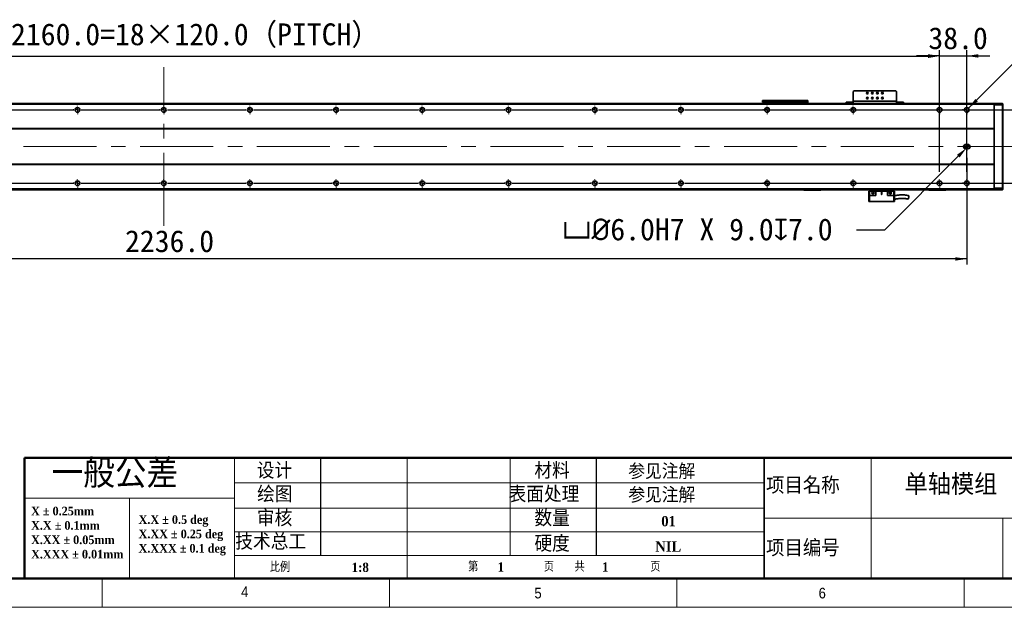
# Model space of a CAD drawing. Header units: millimetres. Extents: x 40 to 3320, y 40 to 2336.
# Tile 5 of 11: x 1165 to 2536, y 40 to 858. Entities that reach past the tile are written whole.
import ezdxf

# ---------------------------------------------------------------- set-up
doc = ezdxf.new("R2010")
doc.units = ezdxf.units.MM
doc.header["$LTSCALE"] = 8
doc.header["$PDSIZE"] = -1
doc.linetypes.add('CENTERX2', pattern=[20.32, 12.7, -2.54, 2.54, -2.54])
doc.layers.add('DIMNS', color=7, linetype='Continuous')
doc.layers.add('黑色实线', color=7, linetype='Continuous')
doc.styles.add('SLDTEXTSTYLE1', font='Gothic.ttf', dxfattribs={"width": 0.913})
doc.styles.add('SLDTEXTSTYLE2', font='timesbd.ttf', dxfattribs={"width": 0.933})
doc.styles.add('SLDTEXTSTYLE3', font='txt', dxfattribs={"bigfont": 'bigfont'})
doc.styles.add('SLDTEXTSTYLE4', font='txt', dxfattribs={"bigfont": 'bigfont'})
doc.styles.add('SLDTEXTSTYLE7', font='timesbd.ttf', dxfattribs={"width": 0.933, "bigfont": 'bigfont'})
doc.styles.add('SLDTEXTSTYLE8', font='txt')
doc.dimstyles.new('SLDDIMSTYLE0', dxfattribs={"dimtxt": 30.4, "dimasz": 16, "dimexe": 0, "dimexo": 0.0625, "dimgap": 7.6, "dimtad": 2, "dimdec": 1, "dimrnd": 1e-09, "dimzin": 4, "dimdsep": 46, "dimtxsty": 'SLDTEXTSTYLE8', "dimsah": 1, "dimcen": 0.09, "dimadec": 0, "dimazin": 1, "dimtfac": 1, "dimtdec": 1, "dimtmove": 0, "dimatfit": 0, "dimfxl": 0, "dimfrac": 2, "dimtolj": 1, "dimtzin": 12, "dimarcsym": 0})
doc.dimstyles.new('SLDDIMSTYLE5', dxfattribs={"dimtxt": 30.4, "dimasz": 16, "dimexe": 0, "dimexo": 0.0625, "dimgap": 7.6, "dimtad": 2, "dimdec": 1, "dimrnd": 1e-09, "dimzin": 4, "dimdsep": 46, "dimtxsty": 'SLDTEXTSTYLE8', "dimsah": 1, "dimcen": 0.09, "dimadec": 0, "dimazin": 1, "dimtfac": 1, "dimtdec": 1, "dimtofl": 0, "dimtmove": 0, "dimatfit": 3, "dimfxl": 0, "dimfrac": 2, "dimtolj": 1, "dimtzin": 12, "dimarcsym": 0})
doc.dimstyles.new('SLDDIMSTYLE7', dxfattribs={"dimtxt": 30.4, "dimasz": 16, "dimexe": 0, "dimexo": 0.0625, "dimgap": 7.6, "dimtad": 0, "dimtih": 1, "dimtoh": 1, "dimdec": 1, "dimrnd": 1e-09, "dimzin": 4, "dimdsep": 46, "dimtxsty": 'SLDTEXTSTYLE8', "dimsah": 1, "dimcen": 0, "dimadec": 0, "dimazin": 1, "dimtfac": 1, "dimtdec": 1, "dimtofl": 0, "dimtmove": 0, "dimatfit": 3, "dimfxl": 0, "dimfrac": 2, "dimtolj": 1, "dimtzin": 12, "dimarcsym": 0})
doc.dimstyles.new('SLDDIMSTYLE8', dxfattribs={"dimtxt": 30.4, "dimasz": 16, "dimexe": 0, "dimexo": 0.0625, "dimgap": 7.6, "dimtad": 0, "dimtih": 1, "dimtoh": 1, "dimdec": 1, "dimrnd": 1e-09, "dimzin": 4, "dimdsep": 46, "dimtxsty": 'SLDTEXTSTYLE8', "dimsah": 1, "dimcen": 0, "dimadec": 0, "dimazin": 1, "dimtfac": 1, "dimtdec": 1, "dimtofl": 0, "dimtmove": 0, "dimatfit": 3, "dimfxl": 0, "dimfrac": 2, "dimtolj": 1, "dimtzin": 12, "dimarcsym": 0})

# ---------------------------------------------------------------- blocks, each defined once
blk = doc.blocks.new('SW_NOTE_0')
at = {"color": 0, "linetype": 'Continuous', "lineweight": 0, "char_height": 12, "attachment_point": 1, "style": 'SLDTEXTSTYLE2'}
for s, insert in [('X.X ± 0.5 deg', (0, 15.8)), ('X.XX ± 0.25 deg', (0, -4.2)), ('X.XXX ± 0.1 deg', (0, -24.2))]:
    blk.add_mtext(s, dxfattribs=dict(at, insert=insert))
blk = doc.blocks.new('SW_NOTE_1')
at = {"color": 0, "linetype": 'Continuous', "lineweight": 0, "char_height": 12, "attachment_point": 1, "style": 'SLDTEXTSTYLE2'}
for s, insert in [('X ± 0.25mm ', (0, 15.8)), ('X.X ± 0.1mm', (0, -4.2))]:
    blk.add_mtext(s, dxfattribs=dict(at, insert=insert))
blk = doc.blocks.new('SW_NOTE_2')
at = {"color": 0, "linetype": 'Continuous', "lineweight": 0, "char_height": 12, "attachment_point": 1, "style": 'SLDTEXTSTYLE2'}
for s, insert in [('X.XX ± 0.05mm', (0, 15.8)), ('X.XXX ± 0.01mm', (0, -4.2))]:
    blk.add_mtext(s, dxfattribs=dict(at, insert=insert))
blk = doc.blocks.new('_D_28')
at = {"layer": 'Defpoints', "color": 0}
for p in [(2482.9, 679.1), (2485, 681.2)]:
    blk.add_point(p, dxfattribs=at)
at = {"layer": '黑色实线', "color": 0, "lineweight": -2}
for p, q in [((2369.2, 565.5), (2471.6, 667.8)), ((2330, 565.5), (2369.2, 565.5))]:
    blk.add_line(p, q, dxfattribs=at)
at = {"layer": '黑色实线', "color": 0}
blk.add_solid([(2469.7, 669.7), (2473.5, 665.9), (2482.9, 679.1)], dxfattribs=at)
at = {"layer": '黑色实线', "color": 0, "insert": (1920.4, 581.2), "char_height": 30.4, "attachment_point": 1, "style": 'SLDTEXTSTYLE8'}
blk.add_mtext('\\A1;{\\fGDT|b0|i0|c134|p2;v\\fISOCPEUR|b0|i0|c134|p34;%%C}6.0H7 X 9.0{\\fGDT|b0|i0|c134|p2;x}7.0', dxfattribs=at)
blk = doc.blocks.new('_D_29')
at = {"layer": '黑色实线'}
for p, q in [((247.5, 671.1), (247.5, 516.9)), ((2483.5, 665.5), (2483.5, 516.9)), ((2483.5, 524.9), (247.5, 524.9))]:
    blk.add_line(p, q, dxfattribs=at)
for points in [[(247.5, 524.9), (263.5, 522.5), (263.5, 527.3)], [(2483.5, 524.9), (2467.5, 527.3), (2467.5, 522.5)]]:
    blk.add_solid(points, dxfattribs=at)
at = {"layer": '黑色实线', "insert": (1311.6, 564.8), "char_height": 30.4, "attachment_point": 1, "style": 'SLDTEXTSTYLE8'}
blk.add_mtext('2236.0', dxfattribs=at)
blk = doc.blocks.new('SW_SYMBOL_HOLE_SPOT')
at = {"layer": '黑色实线', "color": 0}
for p, q in [((0, 7000), (0, 600)), ((12800, 600), (12800, 7000)), ((0, 600), (12800, 600))]:
    blk.add_line(p, q, dxfattribs=at)
blk = doc.blocks.new('SW_SYMBOL_HOLE_DEPTH')
at = {"layer": '黑色实线', "color": 0}
for p, q in [((0, 7000), (6400, 7000)), ((3200, 7000), (3200, 600)), ((800, 4440), (3200, 600)), ((5600, 4440), (3200, 600))]:
    blk.add_line(p, q, dxfattribs=at)
blk = doc.blocks.new('_D_30')
at = {"layer": '黑色实线'}
for p, q in [((2485.8, 734.6), (2558.7, 807.4)), ((2558.7, 807.4), (2584.4, 807.4))]:
    blk.add_line(p, q, dxfattribs=at)
blk.add_solid([(2485.8, 734.6), (2498.9, 744.2), (2495.5, 747.6)], dxfattribs=at)
at = {"layer": '黑色实线', "xscale": 0.004985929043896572, "yscale": 0.004985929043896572, "zscale": 0.004985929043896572}
for name, p in [('SW_SYMBOL_HOLE_SPOT', (2597.1, 762.4)), ('SW_SYMBOL_HOLE_DEPTH', (2825.1, 762.4))]:
    blk.add_blockref(name, p, dxfattribs=at)
at = {"layer": '黑色实线', "char_height": 30.4, "attachment_point": 1, "style": 'SLDTEXTSTYLE8'}
for s, insert in [('42X ', (2705.6, 847.6)), ('%%c', (2784.8, 847.3)), (' THROUGH HOLE', (2831.7, 847.6)), ('%%c', (2681.1, 797.6)), (' 11.0 ', (2728.1, 797.9)), (' 42.0(UPSIDE DOWN)', (2869.6, 797.9))]:
    blk.add_mtext(s, dxfattribs=dict(at, insert=insert))
blk = doc.blocks.new('_D_31')
at = {"layer": '黑色实线'}
for p, q in [((2613.5, 732.2), (2613.5, 764.2)), ((2101.5, 732.2), (2621.5, 732.2)), ((2613.5, 732.2), (2613.5, 630.2)), ((2101.5, 630.2), (2621.5, 630.2)), ((2613.5, 630.2), (2613.5, 598.2))]:
    blk.add_line(p, q, dxfattribs=at)
for points in [[(2613.5, 732.2), (2615.9, 748.2), (2611.1, 748.2)], [(2613.5, 630.2), (2611.1, 614.2), (2615.9, 614.2)]]:
    blk.add_solid(points, dxfattribs=at)
at = {"layer": '黑色实线', "insert": (2573.6, 632.2), "char_height": 30.4, "attachment_point": 1, "rotation": 90, "style": 'SLDTEXTSTYLE8'}
blk.add_mtext('102.0', dxfattribs=at)
blk = doc.blocks.new('_D_32')
at = {"layer": 'Defpoints', "color": 0}
for p in [(2445.5, 807.2), (285.5, 738.1), (2445.5, 738.1)]:
    blk.add_point(p, dxfattribs=at)
at = {"layer": '黑色实线', "color": 0, "lineweight": -2}
for p, q in [((285.5, 738.1), (285.5, 807.2)), ((301.5, 807.2), (2429.5, 807.2)), ((2445.5, 738.1), (2445.5, 807.2))]:
    blk.add_line(p, q, dxfattribs=at)
at = {"layer": '黑色实线', "color": 0}
for points in [[(301.5, 809.8), (301.5, 804.5), (285.5, 807.2)], [(2429.5, 809.8), (2429.5, 804.5), (2445.5, 807.2)]]:
    blk.add_solid(points, dxfattribs=at)
at = {"layer": '黑色实线', "color": 0, "insert": (1409.6, 852.7), "char_height": 30.4, "attachment_point": 2, "style": 'SLDTEXTSTYLE8'}
blk.add_mtext('\\A1;2160.0=18×120.0（PITCH）', dxfattribs=at)
blk = doc.blocks.new('_D_33')
at = {"layer": '黑色实线'}
for p, q in [((2445.5, 646.2), (2445.5, 815.4)), ((2483.5, 646.2), (2483.5, 815.4)), ((2445.5, 807.4), (2413.5, 807.4)), ((2445.5, 807.4), (2483.5, 807.4)), ((2483.5, 807.4), (2515.5, 807.4))]:
    blk.add_line(p, q, dxfattribs=at)
for points in [[(2445.5, 807.4), (2429.5, 809.8), (2429.5, 805)], [(2483.5, 807.4), (2499.5, 805), (2499.5, 809.8)]]:
    blk.add_solid(points, dxfattribs=at)
at = {"layer": '黑色实线', "insert": (2430, 847.3), "char_height": 30.4, "attachment_point": 1, "style": 'SLDTEXTSTYLE8'}
blk.add_mtext('38.0', dxfattribs=at)
blk = doc.blocks.new('SW_CENTERMARKSYMBOL_25')
at = {"layer": '黑色实线', "color": 0}
for p, q in [((485.08, 0), (594.92, 0)), ((594.92, 0), (594.16, 0)), ((594.92, 0), (594.16, 0)), ((600, 0), (597.46, 0)), ((600, 0), (597.46, 0)), ((600, 0), (597.46, 0)), ((600, 0), (597.46, 0)), ((600, 0), (597.46, 0)), ((600, 0), (597.46, 0)), ((600, 0), (597.46, 0)), ((600, 0), (597.46, 0)), ((600, 0), (597.46, 0)), ((600, 5.08), (600, 5.84)), ((600, 0), (600, 2.54)), ((600, 0), (600, 2.54)), ((600, 0), (600, 2.54)), ((600, 0), (600, 2.54)), ((600, 0), (600, 2.54)), ((600, 0), (600, 2.54)), ((600, 0), (600, 2.54)), ((600, 0), (600, 2.54)), ((600, 0), (600, 2.54)), ((600, 0), (600, -2.54)), ((600, 0), (602.54, 0)), ((600, 0), (600, -2.54)), ((600, 0), (602.54, 0)), ((600, 0), (600, -2.54)), ((600, 0), (602.54, 0)), ((600, 0), (600, -2.54)), ((600, 0), (602.54, 0)), ((600, 0), (600, -2.54)), ((600, 0), (602.54, 0)), ((600, 0), (600, -2.54)), ((600, 0), (602.54, 0)), ((600, 0), (600, -2.54)), ((600, 0), (602.54, 0)), ((600, 0), (600, -2.54)), ((600, 0), (602.54, 0)), ((600, 0), (600, -2.54)), ((600, 0), (602.54, 0)), ((605.08, 0), (605.84, 0)), ((605.08, 0), (605.84, 0)), ((605.08, 0), (714.92, 0)), ((714.92, 0), (714.16, 0)), ((720, 0), (717.46, 0)), ((720, 0), (717.46, 0)), ((720, 0), (717.46, 0)), ((720, 0), (717.46, 0)), ((720, 0), (717.46, 0)), ((720, 0), (717.46, 0)), ((720, 0), (717.46, 0)), ((720, 0), (717.46, 0)), ((720, 0), (717.46, 0)), ((720, 0), (717.46, 0)), ((720, 5.08), (720, 5.84)), ((720, 0), (720, 2.54)), ((720, 0), (720, 2.54)), ((720, 0), (720, 2.54)), ((720, 0), (720, 2.54)), ((720, 0), (720, 2.54)), ((720, 0), (720, 2.54)), ((720, 0), (720, 2.54)), ((720, 0), (720, 2.54)), ((720, 0), (720, 2.54)), ((720, 0), (720, 2.54)), ((720, 0), (720, -2.54)), ((720, 0), (722.54, 0)), ((720, 0), (720, -2.54)), ((720, 0), (722.54, 0)), ((720, 0), (720, -2.54)), ((720, 0), (722.54, 0)), ((720, 0), (720, -2.54)), ((720, 0), (722.54, 0)), ((720, 0), (720, -2.54)), ((720, 0), (722.54, 0)), ((720, 0), (720, -2.54)), ((720, 0), (722.54, 0)), ((720, 0), (720, -2.54)), ((720, 0), (722.54, 0)), ((720, 0), (720, -2.54)), ((720, 0), (722.54, 0)), ((720, 0), (720, -2.54)), ((720, 0), (722.54, 0)), ((720, 0), (720, -2.54)), ((720, 0), (722.54, 0)), ((725.08, 0), (725.84, 0)), ((725.08, 0), (834.92, 0)), ((834.92, 0), (834.16, 0)), ((834.92, 0), (834.16, 0)), ((840, 0), (837.46, 0)), ((840, 0), (837.46, 0)), ((840, 0), (837.46, 0)), ((840, 0), (837.46, 0)), ((840, 0), (837.46, 0)), ((840, 0), (837.46, 0)), ((840, 0), (837.46, 0)), ((840, 0), (837.46, 0)), ((840, 0), (837.46, 0)), ((840, 5.08), (840, 5.84)), ((840, 0), (840, 2.54)), ((840, 0), (840, 2.54)), ((840, 0), (840, 2.54)), ((840, 0), (840, 2.54)), ((840, 0), (840, 2.54)), ((840, 0), (840, 2.54)), ((840, 0), (840, 2.54)), ((840, 0), (840, 2.54)), ((840, 0), (840, 2.54)), ((840, 0), (840, -2.54)), ((840, 0), (842.54, 0)), ((840, 0), (840, -2.54)), ((840, 0), (842.54, 0)), ((840, 0), (840, -2.54)), ((840, 0), (842.54, 0)), ((840, 0), (840, -2.54)), ((840, 0), (842.54, 0)), ((840, 0), (840, -2.54)), ((840, 0), (842.54, 0)), ((840, 0), (840, -2.54)), ((840, 0), (842.54, 0)), ((840, 0), (840, -2.54)), ((840, 0), (842.54, 0)), ((840, 0), (840, -2.54)), ((840, 0), (842.54, 0)), ((840, 0), (840, -2.54)), ((840, 0), (842.54, 0)), ((845.08, 0), (845.84, 0)), ((845.08, 0), (845.84, 0)), ((845.08, 0), (954.92, 0)), ((954.92, 0), (954.16, 0)), ((960, 0), (957.46, 0)), ((960, 0), (957.46, 0)), ((960, 0), (957.46, 0)), ((960, 0), (957.46, 0)), ((960, 0), (957.46, 0)), ((960, 0), (957.46, 0)), ((960, 0), (957.46, 0)), ((960, 0), (957.46, 0)), ((960, 5.08), (960, 5.84)), ((960, 0), (960, 2.54)), ((960, 0), (960, 2.54)), ((960, 0), (960, 2.54)), ((960, 0), (960, 2.54)), ((960, 0), (960, 2.54)), ((960, 0), (960, 2.54)), ((960, 0), (960, 2.54)), ((960, 0), (960, 2.54)), ((960, 0), (960, -2.54)), ((960, 0), (962.54, 0)), ((960, 0), (960, -2.54)), ((960, 0), (962.54, 0)), ((960, 0), (960, -2.54)), ((960, 0), (962.54, 0)), ((960, 0), (960, -2.54)), ((960, 0), (962.54, 0)), ((960, 0), (960, -2.54)), ((960, 0), (962.54, 0)), ((960, 0), (960, -2.54)), ((960, 0), (962.54, 0)), ((960, 0), (960, -2.54)), ((960, 0), (962.54, 0)), ((960, 0), (960, -2.54)), ((960, 0), (962.54, 0)), ((965.08, 0), (965.84, 0)), ((965.08, 0), (1074.92, 0)), ((1074.92, 0), (1074.16, 0)), ((1080, 0), (1077.46, 0)), ((1080, 0), (1077.46, 0)), ((1080, 0), (1077.46, 0)), ((1080, 0), (1077.46, 0)), ((1080, 0), (1077.46, 0)), ((1080, 0), (1077.46, 0)), ((1080, 0), (1077.46, 0)), ((1080, 5.08), (1080, 5.84)), ((1080, 0), (1080, 2.54)), ((1080, 0), (1080, 2.54)), ((1080, 0), (1080, 2.54)), ((1080, 0), (1080, 2.54)), ((1080, 0), (1080, 2.54)), ((1080, 0), (1080, 2.54)), ((1080, 0), (1080, 2.54)), ((1080, 0), (1080, -2.54)), ((1080, 0), (1082.54, 0)), ((1080, 0), (1080, -2.54)), ((1080, 0), (1082.54, 0)), ((1080, 0), (1080, -2.54)), ((1080, 0), (1082.54, 0)), ((1080, 0), (1080, -2.54)), ((1080, 0), (1082.54, 0)), ((1080, 0), (1080, -2.54)), ((1080, 0), (1082.54, 0)), ((1080, 0), (1080, -2.54)), ((1080, 0), (1082.54, 0)), ((1080, 0), (1080, -2.54)), ((1080, 0), (1082.54, 0)), ((1085.08, 0), (1085.84, 0)), ((1085.08, 0), (1194.92, 0)), ((1194.92, 0), (1194.16, 0)), ((1194.92, 0), (1194.16, 0)), ((1200, 0), (1197.46, 0)), ((1200, 0), (1197.46, 0)), ((1200, 0), (1197.46, 0)), ((1200, 0), (1197.46, 0)), ((1200, 0), (1197.46, 0)), ((1200, 0), (1197.46, 0)), ((1200, 5.08), (1200, 5.84)), ((1200, 0), (1200, 2.54)), ((1200, 0), (1200, 2.54)), ((1200, 0), (1200, 2.54)), ((1200, 0), (1200, 2.54)), ((1200, 0), (1200, 2.54)), ((1200, 0), (1200, 2.54)), ((1200, 0), (1200, -2.54)), ((1200, 0), (1202.54, 0)), ((1200, 0), (1200, -2.54)), ((1200, 0), (1202.54, 0)), ((1200, 0), (1200, -2.54)), ((1200, 0), (1202.54, 0)), ((1200, 0), (1200, -2.54)), ((1200, 0), (1202.54, 0)), ((1200, 0), (1200, -2.54)), ((1200, 0), (1202.54, 0)), ((1200, 0), (1200, -2.54)), ((1200, 0), (1202.54, 0)), ((1205.08, 0), (1205.84, 0)), ((1205.08, 0), (1205.84, 0)), ((1205.08, 0), (1314.92, 0)), ((1314.92, 0), (1314.16, 0)), ((1320, 0), (1317.46, 0)), ((1320, 0), (1317.46, 0)), ((1320, 0), (1317.46, 0)), ((1320, 0), (1317.46, 0)), ((1320, 0), (1317.46, 0)), ((1320, 5.08), (1320, 5.84)), ((1320, 0), (1320, 2.54)), ((1320, 0), (1320, 2.54)), ((1320, 0), (1320, 2.54)), ((1320, 0), (1320, 2.54)), ((1320, 0), (1320, 2.54)), ((1320, 0), (1320, -2.54)), ((1320, 0), (1322.54, 0)), ((1320, 0), (1320, -2.54)), ((1320, 0), (1322.54, 0)), ((1320, 0), (1320, -2.54)), ((1320, 0), (1322.54, 0)), ((1320, 0), (1320, -2.54)), ((1320, 0), (1322.54, 0)), ((1320, 0), (1320, -2.54)), ((1320, 0), (1322.54, 0)), ((1325.08, 0), (1325.84, 0)), ((1325.08, 0), (1434.92, 0)), ((1434.92, 0), (1434.16, 0)), ((1440, 0), (1437.46, 0)), ((1440, 0), (1437.46, 0)), ((1440, 0), (1437.46, 0)), ((1440, 0), (1437.46, 0)), ((1440, 5.08), (1440, 5.84)), ((1440, 0), (1440, 2.54)), ((1440, 0), (1440, 2.54)), ((1440, 0), (1440, 2.54)), ((1440, 0), (1440, 2.54)), ((1440, 0), (1440, -2.54)), ((1440, 0), (1442.54, 0)), ((1440, 0), (1440, -2.54)), ((1440, 0), (1442.54, 0)), ((1440, 0), (1440, -2.54)), ((1440, 0), (1442.54, 0)), ((1440, 0), (1440, -2.54)), ((1440, 0), (1442.54, 0)), ((1445.08, 0), (1445.84, 0)), ((1445.08, 0), (1554.92, 0)), ((1554.92, 0), (1554.16, 0)), ((1560, 0), (1557.46, 0)), ((1560, 0), (1557.46, 0)), ((1560, 0), (1557.46, 0)), ((1560, 5.08), (1560, 5.84)), ((1560, 0), (1560, 2.54)), ((1560, 0), (1560, 2.54)), ((1560, 0), (1560, 2.54)), ((1560, 0), (1560, -2.54)), ((1560, 0), (1562.54, 0)), ((1560, 0), (1560, -2.54)), ((1560, 0), (1562.54, 0)), ((1560, 0), (1560, -2.54)), ((1560, 0), (1562.54, 0)), ((1565.08, 0), (1565.84, 0)), ((1565.08, 0), (1674.92, 0)), ((1680, 0), (1677.46, 0)), ((1680, 0), (1677.46, 0)), ((1680, 5.08), (1680, 5.84)), ((1680, 0), (1680, 2.54)), ((1680, 0), (1680, 2.54)), ((1680, 0), (1680, -2.54)), ((1680, 0), (1682.54, 0)), ((1680, 0), (1680, -2.54)), ((1680, 0), (1682.54, 0)), ((1685.08, 0), (1794.92, 0)), ((1800, 0), (1797.46, 0)), ((1800, 5.08), (1800, 5.84)), ((1800, 0), (1800, 2.54)), ((1800, 0), (1800, -2.54)), ((1800, 0), (1802.54, 0)), ((1805.08, 0), (1805.84, 0)), ((600, -5.08), (600, -5.84)), ((720, -5.08), (720, -5.84)), ((840, -5.08), (840, -5.84)), ((960, -5.08), (960, -5.84)), ((1080, -5.08), (1080, -5.84)), ((1200, -5.08), (1200, -5.84)), ((1320, -5.08), (1320, -5.84)), ((1440, -5.08), (1440, -5.84)), ((1560, -5.08), (1560, -5.84)), ((1680, -5.08), (1680, -5.84)), ((1800, -5.08), (1800, -5.84))]:
    blk.add_line(p, q, dxfattribs=at)
blk = doc.blocks.new('SW_CENTERMARKSYMBOL_26')
at = {"layer": '黑色实线', "color": 0}
for p, q in [((365.08, 0), (474.92, 0)), ((474.92, 0), (474.16, 0)), ((480, 0), (477.46, 0)), ((480, 0), (477.46, 0)), ((480, 0), (477.46, 0)), ((480, 0), (477.46, 0)), ((480, 0), (477.46, 0)), ((480, 0), (477.46, 0)), ((480, 0), (477.46, 0)), ((480, 0), (477.46, 0)), ((480, 0), (477.46, 0)), ((480, 5.08), (480, 5.84)), ((480, 0), (480, 2.54)), ((480, 0), (480, 2.54)), ((480, 0), (480, 2.54)), ((480, 0), (480, 2.54)), ((480, 0), (480, 2.54)), ((480, 0), (480, 2.54)), ((480, 0), (480, 2.54)), ((480, 0), (480, 2.54)), ((480, 0), (480, 2.54)), ((480, 0), (480, -2.54)), ((480, 0), (482.54, 0)), ((480, 0), (480, -2.54)), ((480, 0), (482.54, 0)), ((480, 0), (480, -2.54)), ((480, 0), (482.54, 0)), ((480, 0), (480, -2.54)), ((480, 0), (482.54, 0)), ((480, 0), (480, -2.54)), ((480, 0), (482.54, 0)), ((480, 0), (480, -2.54)), ((480, 0), (482.54, 0)), ((480, 0), (480, -2.54)), ((480, 0), (482.54, 0)), ((480, 0), (480, -2.54)), ((480, 0), (482.54, 0)), ((480, 0), (480, -2.54)), ((480, 0), (482.54, 0)), ((485.08, 0), (485.84, 0)), ((485.08, 0), (594.92, 0)), ((594.92, 0), (594.16, 0)), ((600, 0), (597.46, 0)), ((600, 0), (597.46, 0)), ((600, 0), (597.46, 0)), ((600, 0), (597.46, 0)), ((600, 0), (597.46, 0)), ((600, 0), (597.46, 0)), ((600, 0), (597.46, 0)), ((600, 0), (597.46, 0)), ((600, 0), (597.46, 0)), ((600, 0), (597.46, 0)), ((600, 5.08), (600, 5.84)), ((600, 0), (600, 2.54)), ((600, 0), (600, 2.54)), ((600, 0), (600, 2.54)), ((600, 0), (600, 2.54)), ((600, 0), (600, 2.54)), ((600, 0), (600, 2.54)), ((600, 0), (600, 2.54)), ((600, 0), (600, 2.54)), ((600, 0), (600, 2.54)), ((600, 0), (600, 2.54)), ((600, 0), (600, -2.54)), ((600, 0), (602.54, 0)), ((600, 0), (600, -2.54)), ((600, 0), (602.54, 0)), ((600, 0), (600, -2.54)), ((600, 0), (602.54, 0)), ((600, 0), (600, -2.54)), ((600, 0), (602.54, 0)), ((600, 0), (600, -2.54)), ((600, 0), (602.54, 0)), ((600, 0), (600, -2.54)), ((600, 0), (602.54, 0)), ((600, 0), (600, -2.54)), ((600, 0), (602.54, 0)), ((600, 0), (600, -2.54)), ((600, 0), (602.54, 0)), ((600, 0), (600, -2.54)), ((600, 0), (602.54, 0)), ((600, 0), (600, -2.54)), ((600, 0), (602.54, 0)), ((605.08, 0), (605.84, 0)), ((605.08, 0), (714.92, 0)), ((714.92, 0), (714.16, 0)), ((720, 0), (717.46, 0)), ((720, 0), (717.46, 0)), ((720, 0), (717.46, 0)), ((720, 0), (717.46, 0)), ((720, 0), (717.46, 0)), ((720, 0), (717.46, 0)), ((720, 0), (717.46, 0)), ((720, 0), (717.46, 0)), ((720, 0), (717.46, 0)), ((720, 5.08), (720, 5.84)), ((720, 0), (720, 2.54)), ((720, 0), (720, 2.54)), ((720, 0), (720, 2.54)), ((720, 0), (720, 2.54)), ((720, 0), (720, 2.54)), ((720, 0), (720, 2.54)), ((720, 0), (720, 2.54)), ((720, 0), (720, 2.54)), ((720, 0), (720, 2.54)), ((720, 0), (720, -2.54)), ((720, 0), (722.54, 0)), ((720, 0), (720, -2.54)), ((720, 0), (722.54, 0)), ((720, 0), (720, -2.54)), ((720, 0), (722.54, 0)), ((720, 0), (720, -2.54)), ((720, 0), (722.54, 0)), ((720, 0), (720, -2.54)), ((720, 0), (722.54, 0)), ((720, 0), (720, -2.54)), ((720, 0), (722.54, 0)), ((720, 0), (720, -2.54)), ((720, 0), (722.54, 0)), ((720, 0), (720, -2.54)), ((720, 0), (722.54, 0)), ((720, 0), (720, -2.54)), ((720, 0), (722.54, 0)), ((725.08, 0), (725.84, 0)), ((725.08, 0), (834.92, 0)), ((834.92, 0), (834.16, 0)), ((840, 0), (837.46, 0)), ((840, 0), (837.46, 0)), ((840, 0), (837.46, 0)), ((840, 0), (837.46, 0)), ((840, 0), (837.46, 0)), ((840, 0), (837.46, 0)), ((840, 0), (837.46, 0)), ((840, 0), (837.46, 0)), ((840, 5.08), (840, 5.84)), ((840, 0), (840, 2.54)), ((840, 0), (840, 2.54)), ((840, 0), (840, 2.54)), ((840, 0), (840, 2.54)), ((840, 0), (840, 2.54)), ((840, 0), (840, 2.54)), ((840, 0), (840, 2.54)), ((840, 0), (840, 2.54)), ((840, 0), (840, -2.54)), ((840, 0), (842.54, 0)), ((840, 0), (840, -2.54)), ((840, 0), (842.54, 0)), ((840, 0), (840, -2.54)), ((840, 0), (842.54, 0)), ((840, 0), (840, -2.54)), ((840, 0), (842.54, 0)), ((840, 0), (840, -2.54)), ((840, 0), (842.54, 0)), ((840, 0), (840, -2.54)), ((840, 0), (842.54, 0)), ((840, 0), (840, -2.54)), ((840, 0), (842.54, 0)), ((840, 0), (840, -2.54)), ((840, 0), (842.54, 0)), ((845.08, 0), (845.84, 0)), ((845.08, 0), (954.92, 0)), ((954.92, 0), (954.16, 0)), ((960, 0), (957.46, 0)), ((960, 0), (957.46, 0)), ((960, 0), (957.46, 0)), ((960, 0), (957.46, 0)), ((960, 0), (957.46, 0)), ((960, 0), (957.46, 0)), ((960, 0), (957.46, 0)), ((960, 5.08), (960, 5.84)), ((960, 0), (960, 2.54)), ((960, 0), (960, 2.54)), ((960, 0), (960, 2.54)), ((960, 0), (960, 2.54)), ((960, 0), (960, 2.54)), ((960, 0), (960, 2.54)), ((960, 0), (960, 2.54)), ((960, 0), (960, -2.54)), ((960, 0), (962.54, 0)), ((960, 0), (960, -2.54)), ((960, 0), (962.54, 0)), ((960, 0), (960, -2.54)), ((960, 0), (962.54, 0)), ((960, 0), (960, -2.54)), ((960, 0), (962.54, 0)), ((960, 0), (960, -2.54)), ((960, 0), (962.54, 0)), ((960, 0), (960, -2.54)), ((960, 0), (962.54, 0)), ((960, 0), (960, -2.54)), ((960, 0), (962.54, 0)), ((965.08, 0), (965.84, 0)), ((965.08, 0), (1074.92, 0)), ((1074.92, 0), (1074.16, 0)), ((1080, 0), (1077.46, 0)), ((1080, 0), (1077.46, 0)), ((1080, 0), (1077.46, 0)), ((1080, 0), (1077.46, 0)), ((1080, 0), (1077.46, 0)), ((1080, 0), (1077.46, 0)), ((1080, 5.08), (1080, 5.84)), ((1080, 0), (1080, 2.54)), ((1080, 0), (1080, 2.54)), ((1080, 0), (1080, 2.54)), ((1080, 0), (1080, 2.54)), ((1080, 0), (1080, 2.54)), ((1080, 0), (1080, 2.54)), ((1080, 0), (1080, -2.54)), ((1080, 0), (1082.54, 0)), ((1080, 0), (1080, -2.54)), ((1080, 0), (1082.54, 0)), ((1080, 0), (1080, -2.54)), ((1080, 0), (1082.54, 0)), ((1080, 0), (1080, -2.54)), ((1080, 0), (1082.54, 0)), ((1080, 0), (1080, -2.54)), ((1080, 0), (1082.54, 0)), ((1080, 0), (1080, -2.54)), ((1080, 0), (1082.54, 0)), ((1085.08, 0), (1085.84, 0)), ((1085.08, 0), (1194.92, 0)), ((1194.92, 0), (1194.16, 0)), ((1194.92, 0), (1194.16, 0)), ((1200, 0), (1197.46, 0)), ((1200, 0), (1197.46, 0)), ((1200, 0), (1197.46, 0)), ((1200, 0), (1197.46, 0)), ((1200, 0), (1197.46, 0)), ((1200, 5.08), (1200, 5.84)), ((1200, 0), (1200, 2.54)), ((1200, 0), (1200, 2.54)), ((1200, 0), (1200, 2.54)), ((1200, 0), (1200, 2.54)), ((1200, 0), (1200, 2.54)), ((1200, 0), (1200, -2.54)), ((1200, 0), (1202.54, 0)), ((1200, 0), (1200, -2.54)), ((1200, 0), (1202.54, 0)), ((1200, 0), (1200, -2.54)), ((1200, 0), (1202.54, 0)), ((1200, 0), (1200, -2.54)), ((1200, 0), (1202.54, 0)), ((1200, 0), (1200, -2.54)), ((1200, 0), (1202.54, 0)), ((1205.08, 0), (1205.84, 0)), ((1205.08, 0), (1205.84, 0)), ((1205.08, 0), (1314.92, 0)), ((1314.92, 0), (1314.16, 0)), ((1320, 0), (1317.46, 0)), ((1320, 0), (1317.46, 0)), ((1320, 0), (1317.46, 0)), ((1320, 0), (1317.46, 0)), ((1320, 5.08), (1320, 5.84)), ((1320, 0), (1320, 2.54)), ((1320, 0), (1320, 2.54)), ((1320, 0), (1320, 2.54)), ((1320, 0), (1320, 2.54)), ((1320, 0), (1320, -2.54)), ((1320, 0), (1322.54, 0)), ((1320, 0), (1320, -2.54)), ((1320, 0), (1322.54, 0)), ((1320, 0), (1320, -2.54)), ((1320, 0), (1322.54, 0)), ((1320, 0), (1320, -2.54)), ((1320, 0), (1322.54, 0)), ((1325.08, 0), (1325.84, 0)), ((1325.08, 0), (1434.92, 0)), ((1434.92, 0), (1434.16, 0)), ((1440, 0), (1437.46, 0)), ((1440, 0), (1437.46, 0)), ((1440, 0), (1437.46, 0)), ((1440, 5.08), (1440, 5.84)), ((1440, 0), (1440, 2.54)), ((1440, 0), (1440, 2.54)), ((1440, 0), (1440, 2.54)), ((1440, 0), (1440, -2.54)), ((1440, 0), (1442.54, 0)), ((1440, 0), (1440, -2.54)), ((1440, 0), (1442.54, 0)), ((1440, 0), (1440, -2.54)), ((1440, 0), (1442.54, 0)), ((1445.08, 0), (1445.84, 0)), ((1445.08, 0), (1554.92, 0)), ((1554.92, 0), (1554.16, 0)), ((1560, 0), (1557.46, 0)), ((1560, 0), (1557.46, 0)), ((1560, 5.08), (1560, 5.84)), ((1560, 0), (1560, 2.54)), ((1560, 0), (1560, 2.54)), ((1560, 0), (1560, -2.54)), ((1560, 0), (1562.54, 0)), ((1560, 0), (1560, -2.54)), ((1560, 0), (1562.54, 0)), ((1565.08, 0), (1565.84, 0)), ((1565.08, 0), (1674.92, 0)), ((1680, 0), (1677.46, 0)), ((1680, 5.08), (1680, 5.84)), ((1680, 0), (1680, 2.54)), ((1680, 0), (1680, -2.54)), ((1680, 0), (1682.54, 0)), ((1685.08, 0), (1685.84, 0)), ((480, -5.08), (480, -5.84)), ((600, -5.08), (600, -5.84)), ((720, -5.08), (720, -5.84)), ((840, -5.08), (840, -5.84)), ((960, -5.08), (960, -5.84)), ((1080, -5.08), (1080, -5.84)), ((1200, -5.08), (1200, -5.84)), ((1320, -5.08), (1320, -5.84)), ((1440, -5.08), (1440, -5.84)), ((1560, -5.08), (1560, -5.84)), ((1680, -5.08), (1680, -5.84))]:
    blk.add_line(p, q, dxfattribs=at)
blk = doc.blocks.new('SW_CENTERMARKSYMBOL_27')
at = {"layer": '黑色实线', "color": 0}
for p, q in [((-5.08, 0), (-5.84, 0)), ((0, 0), (-2.54, 0)), ((0, 5.08), (0, 5.84)), ((0, 0), (0, 2.54)), ((0, 0), (0, -2.54)), ((0, 0), (2.54, 0)), ((5.08, 0), (5.84, 0)), ((0, -5.08), (0, -5.84))]:
    blk.add_line(p, q, dxfattribs=at)
blk = doc.blocks.new('SW_CENTERMARKSYMBOL_28')
at = {"layer": '黑色实线', "color": 0}
for p, q in [((-5.08, 0), (-5.84, 0)), ((0, 0), (-2.54, 0)), ((0, 5.08), (0, 5.84)), ((0, 0), (0, 2.54)), ((0, 0), (0, -2.54)), ((0, 0), (2.54, 0)), ((5.08, 0), (5.84, 0)), ((0, -5.08), (0, -5.84))]:
    blk.add_line(p, q, dxfattribs=at)
blk = doc.blocks.new('SW_CENTERMARKSYMBOL_29')
at = {"layer": '黑色实线', "color": 0}
for p, q in [((-5.08, 0), (-5.54, 0)), ((0, 0), (-2.54, 0)), ((0, 5.08), (0, 5.54)), ((0, 0), (0, 2.54)), ((0, 0), (2.54, 0)), ((0, 0), (0, -2.54)), ((5.08, 0), (5.54, 0)), ((0, -5.08), (0, -5.54))]:
    blk.add_line(p, q, dxfattribs=at)
blk = doc.blocks.new('SW_DOWELSYMBOL_5')
at = {"linetype": 'Continuous', "lineweight": 18}
h = blk.add_hatch(color=0, dxfattribs=at)
edge = h.paths.add_edge_path(flags=0)
edge.add_arc((0, 0), 3, 180, 270)
edge.add_line((0, -3), (0, 0))
edge.add_line((0, 0), (-3, 0))
h = blk.add_hatch(color=0, dxfattribs=at)
edge = h.paths.add_edge_path(flags=0)
edge.add_arc((0, 0), 3, 0, 90)
edge.add_line((0, 3), (0, 0))
edge.add_line((0, 0), (3, 0))
at = {"layer": '黑色实线', "color": 0}
blk.add_circle((0, 0), 3, dxfattribs=at)
blk = doc.blocks.new('SW_DOWELSYMBOL_6')
at = {"linetype": 'Continuous', "lineweight": 18}
h = blk.add_hatch(color=0, dxfattribs=at)
edge = h.paths.add_edge_path(flags=0)
edge.add_arc((0, 0), 3, 180, 270)
edge.add_line((0, -3), (0, 0))
edge.add_line((0, 0), (-3, 0))
h = blk.add_hatch(color=0, dxfattribs=at)
edge = h.paths.add_edge_path(flags=0)
edge.add_arc((0, 0), 3, 0, 90)
edge.add_line((0, 3), (0, 0))
edge.add_line((0, 0), (3, 0))
at = {"layer": '黑色实线', "color": 0}
blk.add_circle((0, 0), 3, dxfattribs=at)

msp = doc.modelspace()

# ---------------------------------------------------------------- linework, layer by layer
at = {"color": 7, "linetype": 'Continuous', "lineweight": 35}
for p, q in [((2326.51, 759.05), (2325.51, 758.05)), ((2325.51, 758.05), (2325.51, 744.25)), ((2384.51, 759.05), (2326.51, 759.05)), ((2385.51, 758.05), (2384.51, 759.05)), ((2385.51, 744.25), (2385.51, 758.05)), ((2521.51, 741.25), (209.51, 741.25)), ((2521.51, 740.25), (209.51, 740.25)), ((2199.01, 743.25), (2199.01, 745.25)), ((2199.01, 745.25), (2200.01, 745.25)), ((2200.01, 743.25), (2199.01, 743.25)), ((2200.01, 745.25), (2200.01, 743.25)), ((2200.01, 745.25), (2254.01, 745.25)), ((2200.01, 743.25), (2254.01, 743.25)), ((2227.01, 741.41), (2227.01, 743.25)), ((2227.01, 741.41), (2262.01, 741.41)), ((2227.01, 741.25), (2227.01, 741.41)), ((2254.01, 743.25), (2254.01, 745.25)), ((2254.01, 745.25), (2262.01, 745.25)), ((2262.01, 743.25), (2254.01, 743.25)), ((2262.01, 745.25), (2262.01, 743.25)), ((2262.01, 743.25), (2262.01, 741.41)), ((2262.01, 741.41), (2262.01, 741.25)), ((2315.51, 741.25), (2315.51, 743.25)), ((2315.51, 743.25), (2316.51, 743.25)), ((2316.51, 743.25), (2316.51, 741.25)), ((2316.51, 743.25), (2324.51, 743.25)), ((2324.51, 743.25), (2324.51, 741.25)), ((2325.51, 743.25), (2324.51, 743.25)), ((2385.51, 744.25), (2325.51, 744.25)), ((2325.51, 741.25), (2325.51, 744.25)), ((2385.51, 744.25), (2385.51, 741.25)), ((2386.51, 743.25), (2385.51, 743.25)), ((2386.51, 743.25), (2386.51, 741.25)), ((2386.51, 743.25), (2394.51, 743.25)), ((2394.51, 741.25), (2394.51, 743.25)), ((2394.51, 743.25), (2395.51, 743.25)), ((2395.51, 743.25), (2395.51, 741.25)), ((2521.51, 740.95), (2521.81, 741.25)), ((2521.51, 740.25), (2521.51, 741.25)), ((2521.51, 706.25), (2521.51, 740.25)), ((2521.81, 741.25), (2521.81, 739.25)), ((2521.81, 741.25), (2533.21, 741.25)), ((2533.21, 739.25), (2533.21, 741.25)), ((2533.51, 740.95), (2533.21, 741.25)), ((2533.51, 740.95), (2533.51, 739.12)), ((2480.51, 733.62), (2480.51, 730.87)), ((2521.51, 739.12), (2521.81, 739.25)), ((2521.81, 739.25), (2521.81, 623.25)), ((2533.21, 739.25), (2521.81, 739.25)), ((2533.21, 623.25), (2533.21, 739.25)), ((2533.51, 739.12), (2533.21, 739.25)), ((2533.51, 739.12), (2533.51, 623.37)), ((2521.51, 706.25), (209.51, 706.25)), ((2521.51, 705.75), (209.51, 705.75)), ((2521.51, 706.25), (2521.51, 705.75)), ((2521.51, 656.75), (2521.51, 705.75)), ((2485.01, 684.25), (2482.01, 684.25)), ((2482.01, 678.25), (2485.01, 678.25)), ((2521.51, 656.75), (209.51, 656.75)), ((2521.51, 656.25), (209.51, 656.25)), ((2521.51, 656.25), (2521.51, 656.75)), ((2521.51, 622.25), (2521.51, 656.25)), ((2480.51, 631.62), (2480.51, 628.87)), ((2521.51, 622.25), (209.51, 622.25)), ((2521.51, 621.25), (209.51, 621.25)), ((2256.51, 621.05), (2256.51, 621.25)), ((2256.51, 621.05), (2256.81, 620.75)), ((2256.51, 621.05), (2257.51, 621.05)), ((2257.64, 620.75), (2256.81, 620.75)), ((2257.51, 621.25), (2257.51, 621.05)), ((2257.64, 620.75), (2257.51, 621.05)), ((2257.51, 621.05), (2279.51, 621.05)), ((2279.39, 620.75), (2257.64, 620.75)), ((2279.39, 620.75), (2279.51, 621.05)), ((2280.21, 620.75), (2279.39, 620.75)), ((2279.51, 621.05), (2279.51, 621.25)), ((2279.51, 621.05), (2280.51, 621.05)), ((2280.21, 620.75), (2280.51, 621.05)), ((2280.51, 621.25), (2280.51, 621.05)), ((2347.01, 619.35), (2347.01, 604.95)), ((2348.21, 619.35), (2347.01, 619.35)), ((2348.01, 619.35), (2348.01, 621.25)), ((2348.21, 619.35), (2348.21, 613.35)), ((2357.01, 619.35), (2348.21, 619.35)), ((2357.01, 619.35), (2364.76, 619.35)), ((2357.01, 619.35), (2357.01, 613.35)), ((2365.26, 619.35), (2364.76, 619.35)), ((2364.76, 619.35), (2364.76, 614.6)), ((2365.26, 619.35), (2373.01, 619.35)), ((2365.26, 614.6), (2365.26, 619.35)), ((2373.01, 613.35), (2373.01, 619.35)), ((2381.81, 619.35), (2373.01, 619.35)), ((2376.39, 617.8), (2376.56, 617.89)), ((2378.02, 617.4), (2378.15, 616.99)), ((2381.81, 613.35), (2381.81, 619.35)), ((2383.01, 619.35), (2381.81, 619.35)), ((2382.01, 619.35), (2382.01, 621.25)), ((2383.01, 604.95), (2383.01, 619.35)), ((2430.51, 621.05), (2430.51, 621.25)), ((2430.51, 621.05), (2430.81, 620.75)), ((2430.51, 621.05), (2431.51, 621.05)), ((2431.64, 620.75), (2430.81, 620.75)), ((2431.51, 621.25), (2431.51, 621.05)), ((2431.64, 620.75), (2431.51, 621.05)), ((2431.51, 621.05), (2453.51, 621.05)), ((2453.39, 620.75), (2431.64, 620.75)), ((2453.39, 620.75), (2453.51, 621.05)), ((2454.21, 620.75), (2453.39, 620.75)), ((2453.51, 621.05), (2453.51, 621.25)), ((2453.51, 621.05), (2454.51, 621.05)), ((2454.21, 620.75), (2454.51, 621.05)), ((2454.51, 621.25), (2454.51, 621.05)), ((2521.51, 623.37), (2521.81, 623.25)), ((2521.51, 622.25), (2521.51, 621.25)), ((2521.51, 621.55), (2521.81, 621.25)), ((2521.81, 623.25), (2521.81, 621.25)), ((2521.81, 623.25), (2533.21, 623.25)), ((2533.21, 621.25), (2521.81, 621.25)), ((2533.51, 623.37), (2533.21, 623.25)), ((2533.21, 621.25), (2533.21, 623.25)), ((2533.51, 621.55), (2533.21, 621.25)), ((2533.51, 623.37), (2533.51, 621.55)), ((2348.01, 604.95), (2347.01, 604.95)), ((2348.21, 613.35), (2348.01, 613.35)), ((2348.01, 604.95), (2348.01, 613.35)), ((2382.01, 604.95), (2348.01, 604.95)), ((2348.21, 613.35), (2357.01, 613.35)), ((2373.01, 613.35), (2381.81, 613.35)), ((2382.01, 613.35), (2381.81, 613.35)), ((2382.01, 613.35), (2382.01, 604.95)), ((2383.01, 604.95), (2382.01, 604.95)), ((2201.48, 248), (2201.48, 80))]:
    msp.add_line(p, q, dxfattribs=at)
at = {"color": 8, "linetype": 'Continuous', "lineweight": 35}
for p, q in [((2352.76, 749.75), (2351.26, 749.75)), ((2359.76, 749.75), (2358.26, 749.75))]:
    msp.add_line(p, q, dxfattribs=at)
at = {"color": 7, "linetype": 'Continuous', "lineweight": 50}
for p, q in [((1171.76, 248), (1171.76, 80)), ((1171.76, 248), (1464, 248)), ((3280, 248), (1464, 248)), ((80, 80), (3280, 80))]:
    msp.add_line(p, q, dxfattribs=at)
at = {"color": 7, "linetype": 'Continuous', "lineweight": 18}
for p, q in [((1464, 248), (1464, 220)), ((1464, 192), (1464, 248)), ((1464, 220), (1464, 248)), ((1704.34, 248), (1704.34, 80)), ((1848, 248), (1848, 112.05)), ((2350.6, 248), (2350.6, 80)), ((1464, 192), (1464, 220)), ((1464, 213.26), (2201.48, 213.26)), ((1464, 192), (1171.76, 192)), ((1317.88, 192), (1317.88, 80)), ((1464, 192), (1464, 80)), ((1464, 178.04), (2201.48, 178.04)), ((2201.48, 164), (2674.01, 164)), ((2533.82, 164), (2533.82, 80)), ((1464, 145.04), (2201.48, 145.04)), ((2201.48, 112.05), (1464, 112.05)), ((80, 80), (3280, 80)), ((984, 80), (3280, 80)), ((1280, 40), (1280, 80)), ((1680, 40), (1680, 80)), ((2080, 80), (2080, 40)), ((2480, 40), (2480, 80)), ((40, 40), (3320, 40))]:
    msp.add_line(p, q, dxfattribs=at)
at = {"color": 7, "linetype": 'Continuous', "lineweight": 35}
for centre, radius in [((2345.01, 755.75), 1.25), ((2352.01, 755.75), 1.25), ((2359.01, 755.75), 1.25), ((2366.01, 755.75), 1.25), ((2345.01, 748.75), 1.25), ((2352.01, 748.75), 1.25), ((2359.01, 748.75), 1.25), ((2366.01, 748.75), 1.25), ((1245.51, 732.25), 3.3), ((1365.51, 732.25), 3.3), ((1485.51, 732.25), 3.3), ((1605.51, 732.25), 3.3), ((1725.51, 732.25), 3.3), ((1845.51, 732.25), 3.3), ((1965.51, 732.25), 3.3), ((2085.51, 732.25), 3.3), ((2205.51, 732.25), 3.3), ((2325.51, 732.25), 3.3), ((2445.51, 732.25), 3.3), ((2483.51, 732.25), 3.3), ((1245.51, 630.25), 3.3), ((1365.51, 630.25), 3.3), ((1485.51, 630.25), 3.3), ((1605.51, 630.25), 3.3), ((1725.51, 630.25), 3.3), ((1845.51, 630.25), 3.3), ((1965.51, 630.25), 3.3), ((2085.51, 630.25), 3.3), ((2205.51, 630.25), 3.3), ((2325.51, 630.25), 3.3), ((2445.51, 630.25), 3.3), ((2483.51, 630.25), 3.3), ((2353.01, 616.85), 1.6), ((2377.01, 616.85), 1.6)]:
    msp.add_circle(centre, radius, dxfattribs=at)
for centre, radius, start, end in [((2482.01, 681.25), 3, 90, 270), ((2485.01, 681.25), 3, 270, 90), ((2365.01, 614.6), 0.25, 180, 0)]:
    msp.add_arc(centre, radius, start, end, dxfattribs=at)
for points, knots in [([(2354.15, 616.99), (2354.17, 616.86), (2354.21, 616.61), (2354.1, 616.22), (2353.88, 615.87), (2353.55, 615.6), (2353.13, 615.45), (2352.67, 615.45), (2352.24, 615.58), (2352, 615.76), (2351.9, 615.84)], [0, 0, 0, 0, 0.1147404, 0.2306, 0.350927, 0.4758516, 0.6054178, 0.7393808, 0.8775139, 1, 1, 1, 1]), ([(2352.99, 618.15), (2353.14, 618.12), (2353.42, 618.06), (2353.77, 617.81), (2353.95, 617.56), (2354.01, 617.42), (2354.02, 617.4)], [0, 0, 0, 0, 0.3222241, 0.6431886, 0.9518314, 1, 1, 1, 1]), ([(2377.01, 618), (2376.9, 617.99), (2376.67, 617.96), (2376.35, 617.8), (2376.09, 617.56), (2375.92, 617.26), (2375.85, 616.91), (2375.88, 616.56), (2376.02, 616.24), (2376.24, 615.97), (2376.54, 615.78), (2376.88, 615.69), (2377.23, 615.7), (2377.56, 615.81), (2377.84, 616.03), (2378.05, 616.31), (2378.17, 616.64), (2378.16, 616.88), (2378.15, 616.99)], [0, 0, 0, 0, 0.0624926, 0.1250071, 0.1874955, 0.2499935, 0.312492, 0.3749909, 0.4374838, 0.4999936, 0.5624951, 0.6249917, 0.6874982, 0.750013, 0.812485, 0.8750081, 0.9374982, 1, 1, 1, 1]), ([(2378.15, 616.99), (2378.17, 616.86), (2378.21, 616.61), (2378.1, 616.22), (2377.88, 615.87), (2377.55, 615.6), (2377.13, 615.45), (2376.67, 615.45), (2376.24, 615.58), (2376, 615.76), (2375.9, 615.84)], [0, 0, 0, 0, 0.1147408, 0.2306064, 0.3509398, 0.4758155, 0.6054552, 0.7394252, 0.8775656, 1, 1, 1, 1]), ([(2376.39, 617.8), (2376.46, 617.85), (2376.53, 617.91), (2376.61, 617.92), (2376.62, 617.92)], [0, 0, 0, 0, 0.9280555, 1, 1, 1, 1]), ([(2376.99, 618.15), (2377.14, 618.12), (2377.42, 618.06), (2377.77, 617.81), (2377.95, 617.56), (2378.01, 617.42), (2378.02, 617.4)], [0, 0, 0, 0, 0.3223889, 0.6431978, 0.9518327, 1, 1, 1, 1]), ([(2402.33, 613.14), (2401.36, 613.29), (2399.54, 613.58), (2397.08, 613.97), (2395.02, 614.13), (2393.16, 614.17), (2391.13, 614.09), (2389.3, 613.89), (2387.79, 613.67), (2386.78, 613.52), (2385.74, 613.37), (2384.67, 613.25), (2383.76, 613.17), (2383.21, 613.2), (2383.01, 613.21)], [0, 0, 0, 0, 0.1557709, 0.2907853, 0.3967669, 0.4749909, 0.5735928, 0.7047488, 0.7546849, 0.8070832, 0.8612152, 0.915961, 0.9704066, 1, 1, 1, 1]), ([(2383.01, 608.23), (2383.25, 608.22), (2383.97, 608.2), (2385.11, 608.28), (2386.79, 608.48), (2388.49, 608.75), (2390.17, 608.98), (2391.62, 609.12), (2393.3, 609.21), (2395.21, 609.14), (2397.25, 608.92), (2399.36, 608.56), (2400.91, 608.32), (2401.75, 608.19)], [0, 0, 0, 0, 0.0368701, 0.1125407, 0.1785138, 0.3028017, 0.3842677, 0.4445285, 0.5302928, 0.6473458, 0.7447467, 0.8603591, 1, 1, 1, 1]), ([(2401.76, 608.24), (2401.79, 608.22), (2401.89, 608.19), (2402.09, 608.45), (2402.3, 608.95), (2402.49, 609.65), (2402.63, 610.45), (2402.71, 611.29), (2402.71, 612.07), (2402.64, 612.69), (2402.5, 613.08), (2402.38, 613.11), (2402.33, 613.12)], [0, 0, 0, 0, 0.0574081, 0.1630299, 0.2664643, 0.3699792, 0.4747891, 0.5815857, 0.6902323, 0.7997769, 0.9088229, 1, 1, 1, 1])]:
    msp.add_open_spline(points, degree=3, knots=knots, dxfattribs=at)
at = {"layer": 'DIMNS', "color": 7}
for p, q in [((1584.2, 112.05), (1584.2, 248)), ((1967.46, 248), (1967.46, 112.05))]:
    msp.add_line(p, q, dxfattribs=at)
at = {"layer": '黑色实线', "linetype": 'CENTERX2', "lineweight": 18}
for p, q in [((1365.51, 570.75), (1365.51, 791.75)), ((2572.31, 681.25), (158.71, 681.25))]:
    msp.add_line(p, q, dxfattribs=at)

# ---------------------------------------------------------------- block references
at = {"color": 7, "linetype": 'Continuous', "lineweight": 0}
for name, p in [('SW_NOTE_1', (1180.87, 164.17)), ('SW_NOTE_0', (1330.56, 152.31)), ('SW_NOTE_2', (1180.87, 124.17))]:
    msp.add_blockref(name, p, dxfattribs=at)
at = {"layer": '黑色实线'}
for name, p in [('SW_CENTERMARKSYMBOL_25', (645.51, 630.25)), ('SW_CENTERMARKSYMBOL_26', (765.51, 732.25)), ('SW_CENTERMARKSYMBOL_27', (2483.51, 732.25)), ('SW_CENTERMARKSYMBOL_29', (2483.51, 681.25)), ('SW_DOWELSYMBOL_5', (2482.01, 681.25)), ('SW_DOWELSYMBOL_6', (2485.01, 681.25)), ('SW_CENTERMARKSYMBOL_28', (2483.51, 630.25))]:
    msp.add_blockref(name, p, dxfattribs=at)

# ---------------------------------------------------------------- texts
at = {"color": 7, "linetype": 'Continuous', "lineweight": 0, "attachment_point": 1}
for s, insert, char_height, style in [('一般公差', (1209.54, 246.35), 40, 'SLDTEXTSTYLE4'), ('设计', (1495.03, 241.38), 22.4, 'SLDTEXTSTYLE4'), ('材料', (1881.51, 241.38), 22.4, 'SLDTEXTSTYLE4'), ('参见注解', (2012.29, 239.65), 21.167, 'SLDTEXTSTYLE3'), ('项目名称', (2204.03, 221.22), 23.283, 'SLDTEXTSTYLE4'), ('{\\fSimSun|b1|i0|c134|p2;单轴模组}', (2396.87, 224.64), 25.4, 'SLDTEXTSTYLE7'), ('绘图', (1495.5, 208.53), 22.4, 'SLDTEXTSTYLE4'), ('表面处理', (1845.56, 208.53), 22.4, 'SLDTEXTSTYLE4'), ('参见注解', (2012.29, 206.8), 21.167, 'SLDTEXTSTYLE3'), ('审核', (1495.24, 175.11), 22.4, 'SLDTEXTSTYLE4'), ('数量', (1881.57, 175.11), 22.4, 'SLDTEXTSTYLE4'), ('01', (2058.17, 167.11), 14.4, 'SLDTEXTSTYLE2'), ('技术总工', (1465.17, 142.4), 22.4, 'SLDTEXTSTYLE4'), ('硬度', (1881.59, 139.72), 22.4, 'SLDTEXTSTYLE4'), ('项目编号', (2204.03, 134.05), 23.283, 'SLDTEXTSTYLE4'), ('NIL', (2049.9, 131.71), 14.4, 'SLDTEXTSTYLE2'), ('比例', (1513.26, 102.09), 12.8, 'SLDTEXTSTYLE4'), ('1:8', (1627.08, 102.08), 12.8, 'SLDTEXTSTYLE2'), ('第        页', (1789.32, 102.57), 12.8, 'SLDTEXTSTYLE4'), ('1', (1830.32, 102.56), 12.8, 'SLDTEXTSTYLE2'), ('共        页', (1937.49, 102.57), 12.8, 'SLDTEXTSTYLE4'), ('1', (1975.7, 102.56), 12.8, 'SLDTEXTSTYLE2'), ('4', (1473.33, 69.17), 14.82, 'SLDTEXTSTYLE1'), ('5', (1881.59, 67.17), 14.82, 'SLDTEXTSTYLE1'), ('6', (2277.26, 67.17), 14.82, 'SLDTEXTSTYLE1')]:
    msp.add_mtext(s, dxfattribs=dict(at, insert=insert, char_height=char_height, style=style))

# ---------------------------------------------------------------- dimensions: what is measured, and where the dimension line sits
at = {"layer": '黑色实线'}
dim = msp.add_linear_dim(base=(2445.51, 807.17), p1=(285.51, 738.09), p2=(2445.51, 738.09), text='<>=18×120.0（PITCH）', dimstyle='SLDDIMSTYLE5', dxfattribs=at)
dim.commit()
dim.dimension.update_dxf_attribs({"geometry": '_D_32', "text_midpoint": (1409.57, 807.17), "dimtype": 160})
for base, p1, p2, dimstyle, picture, middle in [((2483.51, 807.43), (2445.51, 636.09), (2483.51, 636.09), 'SLDDIMSTYLE0', '_D_33', (2467.42, 807.43)), ((247.51, 524.95), (2483.51, 675.71), (247.51, 681.25), 'SLDDIMSTYLE5', '_D_29', (1370.99, 524.95))]:
    dim = msp.add_linear_dim(base=base, p1=p1, p2=p2, dimstyle=dimstyle, dxfattribs=at)
    dim.commit()
    dim.dimension.update_dxf_attribs({"geometry": picture, "text_midpoint": middle, "dimtype": 160})
dim = msp.add_diameter_dim_2p(p1=(2481.18, 729.91), p2=(2485.85, 734.58), text='42X %%c THROUGH HOLE\\P{\\fGDT;v}%%c <> {\\fGDT;x} 42.0(UPSIDE DOWN)\\P', dimstyle='SLDDIMSTYLE7', dxfattribs=at)
dim.commit()
dim.dimension.update_dxf_attribs({"geometry": '_D_30', "text_midpoint": (2924.49, 807.43), "dimtype": 163})
dim = msp.add_linear_dim(base=(2613.51, 630.25), p1=(2091.35, 732.25), p2=(2091.35, 630.25), angle=90, dimstyle='SLDDIMSTYLE0', dxfattribs=at)
dim.commit()
dim.dimension.update_dxf_attribs({"geometry": '_D_31', "text_midpoint": (2613.51, 680.62), "dimtype": 160})
dim = msp.add_radius_dim(center=(2485.01, 681.25), mpoint=(2482.89, 679.12), text='{\\fGDT|b0|i0|c134|p2;v\\fISOCPEUR|b0|i0|c134|p34;%%C}6.0H7 X 9.0{\\fGDT|b0|i0|c134|p2;x}7.0', dimstyle='SLDDIMSTYLE8', override={"dimpost": '<>'}, dxfattribs=at)
dim.commit()
dim.dimension.update_dxf_attribs({"geometry": '_D_28', "text_midpoint": (2121.45, 565.46), "dimtype": 164})

doc.saveas('drawing.dxf')
